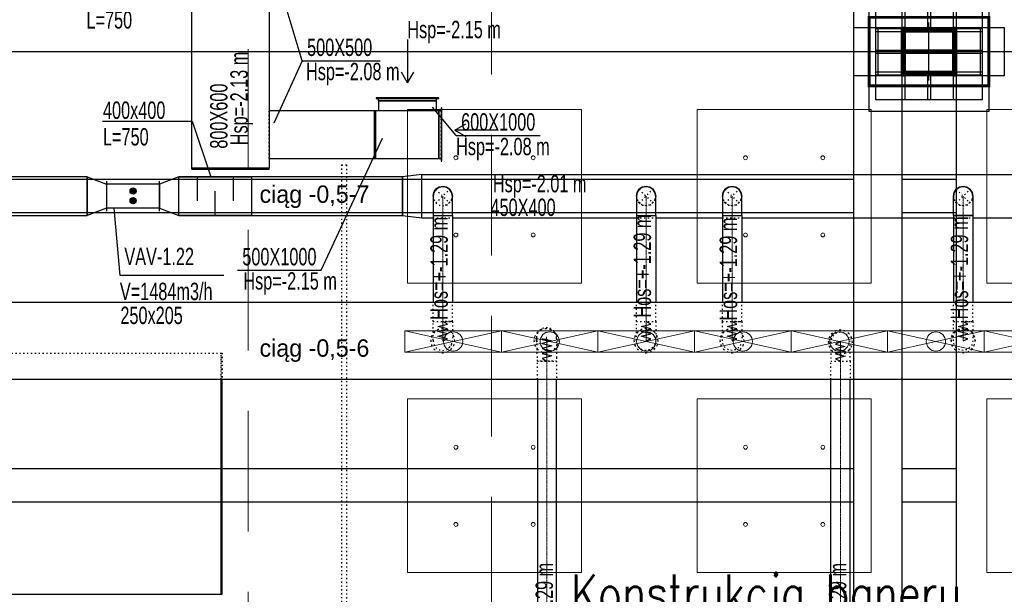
# Model space of a CAD drawing. Header units: centimetres. Extents: x -228435 to 46820, y -89367 to 152985.
# Tile 37 of 252: x -55958 to -45760, y 23376 to 29331. Entities that reach past the tile are written whole.
import ezdxf
from ezdxf.enums import TextEntityAlignment as Align

# ---------------------------------------------------------------- set-up
doc = ezdxf.new("R2010")
doc.units = ezdxf.units.CM
doc.header["$LTSCALE"] = 50
for name, pattern in [('01-103-Went PP_poziom-0_5$0$DASHDOT', [25.4, 12.7, -6.35, 0, -6.35]), ('Balustrady$0$DASHED', [0.75, 0.5, -0.25]), ('CADVENT_CENTERLINE', [9.9, 7.4, -1, 0.5, -1]), ('CADVENT_HIDDEN', [0.8, 0.25, -0.55]), ('Kondygnacja  -0_5$0$HIDDEN', [9.525, 6.35, -3.175]), ('Kondygnacja  -0_5$0$HIDDEN2', [4.7625, 3.175, -1.5875]), ('Osie rzutów$0$DASHDOT2', [12.7, 6.35, -3.175, 0, -3.175])]:
    doc.linetypes.add(name, pattern=pattern)
doc.layers.get('0').update_dxf_attribs({"color": 8})
for name, color, linetype in [('01-103-Went PP_poziom-0_5$0$L_Nawiew', 3, 'Continuous'), ('01-103-Went PP_poziom-0_5$0$L_oś symetrii', 7, 'Continuous'), ('ARCH_WIDOK_KONSTRUKCJA', 8, 'Continuous'), ('bgde-nawiewDETAILS', 1, 'Continuous'), ('bgde-nawiewEXP', 1, 'Continuous'), ('bgde-nawiewHIDDEN', 1, 'Continuous'), ('bgde-tekst', 7, 'Continuous'), ('bgde-wywiewEXP', 5, 'Continuous'), ('bgde-wywiewHIDDEN', 5, 'Continuous'), ('bgde_AJ_strzałki', 7, 'Continuous'), ('bgde_redukcja', 3, 'Continuous'), ('bgde_tlumik', 6, 'Continuous'), ('bgde_VAV', 7, 'Continuous'), ('bgde_wymiary tłumik VAV', 7, 'Continuous'), ('Kondygnacja  -0_5$0$ARCH_GK', 8, 'Continuous'), ('Kondygnacja  -0_5$0$ARCH_KONSTR_POWYŻEJ RZUTU', 8, 'Kondygnacja  -0_5$0$HIDDEN'), ('Kondygnacja  -0_5$0$ARCH_KONSTR_POWYŻEJ RZUTU_IST', 8, 'Kondygnacja  -0_5$0$HIDDEN2'), ('Kondygnacja  -0_5$0$ARCH_KONSTRUKCJA_NIEWIDOCZNA', 8, 'Continuous'), ('Kondygnacja  -0_5$0$ARCH_OKŁADZINA', 8, 'Continuous'), ('Kondygnacja  -0_5$0$ARCH_SŁUPY', 8, 'Continuous'), ('Osie rzutów$0$ARCH_INFO_OSIE_IST', 8, 'Osie rzutów$0$DASHDOT2'), ('Osie rzutów$0$ARCH_INFO_OSIE_OPISY_IST', 8, 'Continuous')]:
    doc.layers.add(name, color=color, linetype=linetype)
for name, color, linetype, lineweight in [('bgde-nawiewCEN', 7, 'Continuous', 13), ('bgde_AJ_specyfikacja', 2, 'Continuous', 30), ('bgde_nawiewnik', 11, 'Continuous', 5), ('SU Lampy kwadratowe  -05$0$ARCH_SUFITY_PODWIESZANE', 8, 'Continuous', 9)]:
    doc.layers.add(name, color=color, linetype=linetype, lineweight=lineweight)
doc.styles.add('ROMANS-50-CM', font='romans.shx', dxfattribs={"width": 0.8, "height": 10})
pattern_1 = [(45, (-1133.3117, -3177.9858), (-0.6735192, 0.6735192), [])]

# ---------------------------------------------------------------- blocks, each defined once
blk = doc.blocks.new('Osie rzutów')
at = {"layer": 'Osie rzutów$0$ARCH_INFO_OSIE_IST', "ltscale": 10}
for p, q in [((6860, 12510), (6860, 4623.26)), ((7460, 12510), (7460, 4623.26)), ((7460, 7370), (7460, 7430)), ((4436.04, 7400), (15156.54, 7400)), ((7490, 7400), (7430, 7400))]:
    blk.add_line(p, q, dxfattribs=at)
blk = doc.blocks.new('SU Lampy kwadratowe  -05$0$moduł sufitu')
at = {"layer": 'SU Lampy kwadratowe  -05$0$ARCH_SUFITY_PODWIESZANE'}
for points in [[(60, -60), (240, -60), (240, -240), (60, -240)], [(360, -60), (540, -60), (540, -240), (360, -240)], [(60, -360), (240, -360), (240, -540), (60, -540)], [(360, -360), (540, -360), (540, -540), (360, -540)]]:
    blk.add_lwpolyline(points, close=True, dxfattribs=at)
for centre in [(110, -110), (190, -110), (410, -110), (490, -110), (110, -190), (190, -190), (410, -190), (490, -190), (110, -410), (190, -410), (410, -410), (490, -410), (110, -490), (190, -490), (410, -490), (490, -490)]:
    blk.add_circle(centre, 2, dxfattribs=at)
blk = doc.blocks.new('SU Lampy kwadratowe  -05')
at = {"layer": 'SU Lampy kwadratowe  -05$0$ARCH_SUFITY_PODWIESZANE'}
for p in [(6860, 7400), (7460, 7400)]:
    blk.add_blockref('SU Lampy kwadratowe  -05$0$moduł sufitu', p, dxfattribs=at)
blk = doc.blocks.new('Kondygnacja  -0_5$0$słup_prostokąt')
at = {"layer": 'Kondygnacja  -0_5$0$ARCH_SŁUPY', "lineweight": 40}
h = blk.add_hatch(dxfattribs=at)
h.set_pattern_fill('ANSI31', color=256, scale=0.3, style=0)
h.set_pattern_definition(pattern_1)
h.paths.add_polyline_path([(36, 34), (39, 34), (39, 84), (36, 84)])
h = blk.add_hatch(dxfattribs=at)
h.set_pattern_fill('ANSI31', color=256, scale=0.3, style=0)
h.set_pattern_definition(pattern_1)
h.paths.add_polyline_path([(89, 80), (89, 83), (39, 83), (39, 80)])
h = blk.add_hatch(dxfattribs=at)
h.set_pattern_fill('ANSI31', color=256, scale=0.3, style=0)
h.set_pattern_definition(pattern_1)
h.paths.add_polyline_path([(89, 34), (92, 34), (92, 84), (89, 84)])
h = blk.add_hatch(dxfattribs=at)
h.set_pattern_fill('ANSI31', color=256, scale=0.3, style=0)
h.set_pattern_definition(pattern_1)
h.paths.add_polyline_path([(89, 57.5), (89, 60.5), (39, 60.5), (39, 57.5)])
h = blk.add_hatch(dxfattribs=at)
h.set_pattern_fill('ANSI31', color=256, scale=0.3, style=0)
h.set_pattern_definition(pattern_1)
h.paths.add_polyline_path([(89, 35), (89, 38), (39, 38), (39, 35)])
at = {"layer": 'Kondygnacja  -0_5$0$ARCH_KONSTRUKCJA_NIEWIDOCZNA'}
blk.add_lwpolyline([(119, 109), (119, 9), (9, 9), (9, 109)], close=True, dxfattribs=at)
for points in [[(36, 109), (36, 84)], [(39, 109), (39, 84)], [(62.5, 109), (62.5, 83)], [(65.5, 109), (65.5, 83)], [(89, 109), (89, 84)], [(92, 109), (92, 84)], [(9, 83), (36, 83)], [(92, 83), (119, 83)], [(9, 80), (36, 80)], [(92, 80), (119, 80)], [(9, 60.5), (36, 60.5)], [(9, 57.5), (36, 57.5)], [(92, 60.5), (119, 60.5)], [(92, 57.5), (119, 57.5)], [(9, 38), (36, 38)], [(9, 35), (36, 35)], [(36, 34), (36, 9)], [(39, 34), (39, 9)], [(62.5, 35), (62.5, 9)], [(65.5, 35), (65.5, 9)], [(89, 34), (89, 9)], [(92, 38), (119, 38)], [(92, 35), (119, 35)], [(92, 34), (92, 9)]]:
    blk.add_lwpolyline(points, dxfattribs=at)
at = {"layer": 'Kondygnacja  -0_5$0$ARCH_OKŁADZINA'}
blk.add_lwpolyline([(2, 121), (126, 121), (126, -3), (2, -3)], close=True, dxfattribs=at)
at = {"layer": 'Kondygnacja  -0_5$0$ARCH_SŁUPY', "lineweight": 40}
for p, q in [((39, 60.5), (89, 60.5)), ((89, 57.5), (39, 57.5))]:
    blk.add_line(p, q, dxfattribs=at)
at = {"layer": 'Kondygnacja  -0_5$0$ARCH_SŁUPY', "lineweight": 30, "const_width": 3}
blk.add_lwpolyline([(2, 94.5), (126, 94.5), (126, 23.5), (2, 23.5)], close=True, dxfattribs=at)
at = {"layer": 'Kondygnacja  -0_5$0$ARCH_SŁUPY', "lineweight": 40}
for points in [[(36, 84), (39, 84), (39, 34), (36, 34)], [(89, 84), (92, 84), (92, 34), (89, 34)]]:
    blk.add_lwpolyline(points, close=True, dxfattribs=at)
for points in [[(89, 83), (39, 83)], [(39, 80), (89, 80)], [(89, 38), (39, 38)], [(39, 35), (89, 35)]]:
    blk.add_lwpolyline(points, dxfattribs=at)
blk = doc.blocks.new('Kondygnacja  -0_5$0$konstrukcja istniejąca -0.5')
at = {"layer": 'Kondygnacja  -0_5$0$ARCH_KONSTR_POWYŻEJ RZUTU_IST', "ltscale": 10}
for p, q in [((7432, 8575), (7432, 7425)), ((7432, 7375), (7432, 6225))]:
    blk.add_line(p, q, dxfattribs=at)
for points in [[(7382, 7425), (7382, 8575)], [(7488, 8575), (7488, 7425)], [(7538, 7375), (7382, 7375), (7382, 7425), (7538, 7425), (7538, 7375)], [(7382, 6225), (7382, 7375)], [(7488, 7375), (7488, 6225)], [(7382, 7232.9), (6338.5, 7232.9), (6338.5, 7267.9), (7382, 7267.9)], [(7432, 7267.9), (7488, 7267.9)], [(7488, 7232.9), (7432, 7232.9)], [(7382, 6932.9), (6338.5, 6932.9), (6338.5, 6967.9), (7382, 6967.9)], [(7432, 6967.9), (7488, 6967.9)], [(7488, 6932.9), (7432, 6932.9)]]:
    blk.add_lwpolyline(points, dxfattribs=at)
at = {"layer": 'Kondygnacja  -0_5$0$ARCH_KONSTR_POWYŻEJ RZUTU_IST', "ltscale": 10, "elevation": 0}
for points in [[(7407, 7425), (7407, 7375)], [(7513, 7425), (7513, 7375)]]:
    blk.add_lwpolyline(points, dxfattribs=at)
blk = doc.blocks.new('06')
at = {"layer": 'bgde_VAV', "color": 3, "linetype": 'Continuous', "lineweight": -2}
for p, q in [((-54870, 68405), (-54870, 68375)), ((-54870, 68375), (-54870, 68125)), ((-54320, 68375), (-54320, 68405)), ((-54320, 68125), (-54320, 68375)), ((-54870, 68125), (-54870, 68095)), ((-54320, 68095), (-54320, 68125))]:
    blk.add_line(p, q, dxfattribs=at)
at = {"layer": 'bgde_VAV', "color": 3, "linetype": 'ByBlock', "lineweight": -2}
for p, q in [((-54320, 68375), (-54870, 68375)), ((-54320, 68125), (-54870, 68125))]:
    blk.add_line(p, q, dxfattribs=at)
at = {"layer": 'bgde_VAV', "color": 3, "linetype": 'Continuous', "lineweight": -3}
for p, q in [((-54595, 68303), (-54614, 68329)), ((-54595, 68303), (-54605, 68334)), ((-54595, 68303), (-54595, 68335)), ((-54595, 68303), (-54585, 68334)), ((-54595, 68303), (-54576, 68329)), ((-54595, 68303), (-54627, 68303)), ((-54595, 68303), (-54626, 68313)), ((-54595, 68303), (-54626, 68293)), ((-54595, 68303), (-54621, 68322)), ((-54595, 68303), (-54621, 68284)), ((-54595, 68303), (-54614, 68277)), ((-54595, 68203), (-54614, 68229)), ((-54595, 68303), (-54605, 68273)), ((-54595, 68203), (-54605, 68234)), ((-54595, 68303), (-54569, 68322)), ((-54595, 68303), (-54565, 68313)), ((-54595, 68303), (-54563, 68303)), ((-54595, 68303), (-54565, 68293)), ((-54595, 68303), (-54569, 68284)), ((-54595, 68303), (-54576, 68277)), ((-54595, 68303), (-54585, 68273)), ((-54595, 68303), (-54595, 68271)), ((-54595, 68203), (-54595, 68235)), ((-54595, 68203), (-54585, 68234)), ((-54595, 68203), (-54576, 68229)), ((-54595, 68203), (-54627, 68203)), ((-54595, 68203), (-54626, 68213)), ((-54595, 68203), (-54626, 68193)), ((-54595, 68203), (-54621, 68222)), ((-54595, 68203), (-54621, 68184)), ((-54595, 68203), (-54614, 68177)), ((-54595, 68203), (-54605, 68173)), ((-54595, 68203), (-54569, 68222)), ((-54595, 68203), (-54565, 68213)), ((-54595, 68203), (-54563, 68203)), ((-54595, 68203), (-54565, 68193)), ((-54595, 68203), (-54569, 68184)), ((-54595, 68203), (-54576, 68177)), ((-54595, 68203), (-54585, 68173)), ((-54595, 68203), (-54595, 68171))]:
    blk.add_line(p, q, dxfattribs=at)
for centre in [(-54595, 68303), (-54595, 68203)]:
    blk.add_ellipse(centre, major_axis=(32, 0), ratio=1, start_param=-1.570796, end_param=4.712389, dxfattribs=at)
blk = doc.blocks.new('*a373')
at = {"layer": 'bgde-tekst'}
blk.add_line((0, 0), (869, 0), dxfattribs=at)
blk = doc.blocks.new('*a385')
at = {"layer": 'bgde-tekst'}
blk.add_line((0, 0), (806, 0), dxfattribs=at)
blk = doc.blocks.new('*a407')
at = {"layer": 'bgde-tekst'}
blk.add_line((0, 0), (869, 0), dxfattribs=at)
blk = doc.blocks.new('*U502')
at = {"layer": '01-103-Went PP_poziom-0_5$0$L_oś symetrii', "linetype": '01-103-Went PP_poziom-0_5$0$DASHDOT', "lineweight": -3}
blk.add_line((0, 0, 0), (0, 0), dxfattribs=at)
blk = doc.blocks.new('A$C066D7839')
at = {"layer": 'bgde_nawiewnik'}
for p, q in [((-50, -11.15), (-50, 11.15)), ((-50, 11.15), (50, 11.15)), ((-50, -11.15), (50, 11.15)), ((50, -11.15), (-50, 11.15)), ((50, 11.15), (50, -11.15)), ((50, -11.15), (-50, -11.15))]:
    blk.add_line(p, q, dxfattribs=at)
blk.add_circle((0, 0), 10, dxfattribs=at)
blk = doc.blocks.new('strzałki2')
at = {"layer": 'bgde_AJ_strzałki'}
for p, q in [((0, 687), (-65, 575, 1393)), ((0, 237), (0, 687)), ((0, 687), (65, 575, 1393))]:
    blk.add_line(p, q, dxfattribs=at)
blk = doc.blocks.new('t22')
at = {"layer": 'bgde_tlumik'}
for p, q in [((-54121, 27702), (-54121, 27452)), ((-53746, 27702), (-53746, 27452)), ((-53933, 27302), (-53933, 27552))]:
    blk.add_line(p, q, dxfattribs=at)
blk.add_lwpolyline([(-54308, 27702), (-53558, 27702), (-53558, 27302), (-54308, 27302)], close=True, dxfattribs=at)

msp = doc.modelspace()

# ---------------------------------------------------------------- linework, layer by layer
at = {"linetype": 'Balustrady$0$DASHED', "lineweight": 20, "ltscale": 50}
msp.add_lwpolyline([(-53592.361, 52511.025), (-51070.214, 52511.025), (-51070.214, 5276.785), (-53592.361, 5276.785)], close=True, dxfattribs=at)
at = {"layer": 'ARCH_WIDOK_KONSTRUKCJA', "linetype": 'CADVENT_HIDDEN', "elevation": 0}
msp.add_lwpolyline([(-52572.2, 18174.984), (-52622.2, 18174.984), (-52622.2, 27824.984), (-52572.2, 27824.984)], close=True, dxfattribs=at)
at = {"layer": 'bgde-nawiewCEN', "linetype": 'CADVENT_CENTERLINE', "ltscale": 0.06}
for p, q in [((-51576.161, 27301.936), (-51576.161, 27501.936)), ((-49470.853, 27301.936), (-49470.853, 27501.936)), ((-48579.651, 27301.936), (-48579.651, 27501.936)), ((-46186.383, 27501.936), (-46186.383, 27301.936)), ((-51576.161, 27301.936), (-51576.161, 26202.846)), ((-49470.853, 27301.936), (-49470.853, 26202.846)), ((-48579.651, 27301.936), (-48579.651, 26202.846)), ((-46186.383, 27301.936), (-46186.383, 26202.805)), ((-51576.161, 26202.846), (-51576.161, 26184.166)), ((-51576.161, 26184.166), (-51576.161, 26133.099)), ((-51576.161, 26133.099), (-51576.161, 26105.33)), ((-49470.853, 26202.846), (-49470.853, 26184.166)), ((-49470.853, 26184.166), (-49470.853, 26133.099)), ((-49470.853, 26133.099), (-49470.853, 26105.33)), ((-48579.651, 26202.846), (-48579.651, 26184.166)), ((-48579.651, 26184.166), (-48579.651, 26133.099)), ((-48579.651, 26133.099), (-48579.651, 26105.33)), ((-46186.383, 26202.805), (-46186.383, 26184.087)), ((-46186.383, 26184.087), (-46186.383, 26132.918)), ((-46186.383, 26132.918), (-46186.383, 26105.097)), ((-51576.161, 26105.33), (-51576.161, 26081.824)), ((-51576.161, 26081.824), (-51576.161, 26062.227)), ((-51576.161, 26062.227), (-51576.161, 26046.181)), ((-51576.161, 26046.181), (-51576.161, 26033.333)), ((-51576.161, 26033.333), (-51576.161, 26023.327)), ((-51576.161, 26023.327), (-51576.161, 26015.807)), ((-51576.161, 26015.807), (-51576.161, 26010.419)), ((-51576.161, 26010.419), (-51576.161, 26006.808)), ((-51576.161, 26006.808), (-51576.161, 26004.617)), ((-51576.161, 26004.617), (-51576.161, 26003.492)), ((-50506.023, 26010.577), (-50506.517, 26003.018)), ((-50505.461, 26018.07), (-50506.023, 26010.577)), ((-50504.736, 26026.3), (-50505.461, 26018.07)), ((-50503.885, 26033.964), (-50504.736, 26026.3)), ((-50502.943, 26039.757), (-50503.885, 26033.964)), ((-50501.948, 26042.377), (-50502.943, 26039.757)), ((-50500.934, 26040.52), (-50501.948, 26042.377)), ((-50499.938, 26032.882), (-50500.934, 26040.52)), ((-50498.997, 26018.158), (-50499.938, 26032.882)), ((-50498.146, 25995.046), (-50498.997, 26018.158)), ((-49470.853, 26105.33), (-49470.853, 26081.824)), ((-49470.853, 26081.824), (-49470.853, 26062.227)), ((-49470.853, 26062.227), (-49470.853, 26046.181)), ((-49470.853, 26046.181), (-49470.853, 26033.333)), ((-49470.853, 26033.333), (-49470.853, 26023.327)), ((-49470.853, 26023.327), (-49470.853, 26015.807)), ((-49470.853, 26015.807), (-49470.853, 26010.419)), ((-49470.853, 26010.419), (-49470.853, 26006.808)), ((-49470.853, 26006.808), (-49470.853, 26004.617)), ((-49470.853, 26004.617), (-49470.853, 26003.492)), ((-48579.651, 26105.33), (-48579.651, 26081.824)), ((-48579.651, 26081.824), (-48579.651, 26062.227)), ((-48579.651, 26062.227), (-48579.651, 26046.181)), ((-48579.651, 26046.181), (-48579.651, 26033.333)), ((-48579.651, 26033.333), (-48579.651, 26023.327)), ((-48579.651, 26023.327), (-48579.651, 26015.807)), ((-48579.651, 26015.807), (-48579.651, 26010.419)), ((-48579.651, 26010.419), (-48579.651, 26006.808)), ((-48579.651, 26006.808), (-48579.651, 26004.617)), ((-48579.651, 26004.617), (-48579.651, 26003.492)), ((-46186.383, 26105.097), (-46186.383, 26081.553)), ((-46186.383, 26081.553), (-46186.383, 26061.931)), ((-46186.383, 26061.931), (-46186.383, 26045.877)), ((-46186.383, 26045.877), (-46186.383, 26033.035)), ((-46186.383, 26033.035), (-46186.383, 26023.052)), ((-46186.383, 26023.052), (-46186.383, 26015.573)), ((-46186.383, 26015.573), (-46186.383, 26010.243)), ((-46186.383, 26010.243), (-46186.383, 26006.709)), ((-46186.383, 26006.709), (-46186.383, 26004.616)), ((-46186.383, 26004.616), (-46186.383, 26003.608)), ((-51576.161, 26003.492), (-51576.161, 26003.018)), ((-50497.421, 25962.242), (-50498.146, 25995.046)), ((-50496.858, 25918.442), (-50497.421, 25962.242)), ((-50496.365, 25827.491), (-50496.858, 25918.442)), ((-49470.853, 26003.492), (-49470.853, 26003.018)), ((-48579.651, 26003.492), (-48579.651, 26003.018)), ((-47458.102, 25990.479), (-47458.102, 25990.953)), ((-47458.102, 25989.353), (-47458.102, 25990.479)), ((-47458.102, 25987.16), (-47458.102, 25989.353)), ((-47458.102, 25983.546), (-47458.102, 25987.16)), ((-47458.102, 25978.153), (-47458.102, 25983.546)), ((-47458.102, 25970.627), (-47458.102, 25978.153)), ((-47458.102, 25960.612), (-47458.102, 25970.627)), ((-47458.102, 25947.753), (-47458.102, 25960.612)), ((-47458.102, 25931.694), (-47458.102, 25947.753)), ((-47458.102, 25912.079), (-47458.102, 25931.694)), ((-47458.102, 25888.553), (-47458.102, 25912.079)), ((-46186.383, 26003.608), (-46186.383, 26003.355)), ((-46186.383, 26003.355), (-46186.383, 26003.436)), ((-50496.365, 25792.64), (-50496.365, 25827.491)), ((-47458.102, 25860.76), (-47458.102, 25888.553)), ((-47458.102, 25809.649), (-47458.102, 25860.76)), ((-47458.102, 25790.953), (-47458.102, 25809.649)), ((-50496.365, 21751), (-50496.365, 25792.64)), ((-47458.102, 21751), (-47458.102, 25790.953))]:
    msp.add_line(p, q, dxfattribs=at)
at = {"layer": 'bgde-nawiewDETAILS', "linetype": 'CADVENT_HIDDEN'}
for p, q in [((-51646.872, 27431.225), (-51505.451, 27572.647)), ((-51646.872, 27572.647), (-51505.451, 27431.225)), ((-49541.564, 27431.225), (-49400.143, 27572.647)), ((-49541.564, 27572.647), (-49400.143, 27431.225)), ((-48650.362, 27431.225), (-48508.94, 27572.647)), ((-48650.362, 27572.647), (-48508.94, 27431.225)), ((-46257.094, 27431.225), (-46115.673, 27572.647)), ((-46257.094, 27572.647), (-46115.673, 27431.225))]:
    msp.add_line(p, q, dxfattribs=at)
at = {"layer": 'bgde-nawiewEXP', "linetype": 'Continuous'}
msp.add_line((-55258.248, 27701.936), (-55258.248, 27301.936), dxfattribs=at)
for points in [[(-55258.248, 27701.936), (-59190.003, 27701.936), (-59190.003, 27301.936), (-55258.248, 27301.936)], [(-54308.248, 27301.936), (-51992.988, 27301.936), (-51792.988, 27276.936), (-51792.988, 27726.936), (-51992.988, 27701.936), (-51992.988, 27301.936), (-51992.988, 27701.936), (-54308.248, 27701.936)], [(-51792.988, 27276.936), (-51792.988, 27726.936), (-42621.425, 27726.936), (-42221.425, 27601.936), (-42221.425, 27501.936), (-42621.425, 27726.936), (-42621.425, 27276.936), (-42221.425, 27401.936), (-42221.425, 27431.225)], [(-51792.988, 27276.936), (-51676.161, 27276.936)], [(-51676.161, 27301.936), (-51676.161, 26403.234)], [(-51676.161, 27301.936), (-51476.161, 27301.936), (-51476.161, 26403.234)], [(-51476.161, 27276.936), (-49570.853, 27276.936)], [(-49570.853, 27301.936), (-49570.853, 26403.234)], [(-49570.853, 27301.936), (-49370.853, 27301.936), (-49370.853, 26403.234)], [(-49370.853, 27276.936), (-48679.651, 27276.936)], [(-48679.651, 27301.936), (-48679.651, 26403.234)], [(-48679.651, 27301.936), (-48479.651, 27301.936), (-48479.651, 26403.234)], [(-48479.651, 27276.936), (-46286.383, 27276.936)], [(-46286.383, 27301.936), (-46286.383, 26403.234)], [(-46286.383, 27301.936), (-46224.652, 27301.936)], [(-46224.652, 27301.936), (-46257.094, 27301.936)], [(-46224.652, 27301.936), (-46186.383, 27301.936), (-46186.383, 27301.936), (-46148.115, 27301.936)], [(-46148.115, 27301.936), (-46186.383, 27301.936)], [(-46148.115, 27301.936), (-46086.383, 27301.936), (-46086.383, 26403.234)], [(-46086.383, 27276.936), (-44530.03, 27276.936)], [(-41538.801, 25603.234), (-57401.728, 25603.234), (-57401.728, 26403.234), (-41538.801, 26403.234)], [(-57401.064, 23375.56), (-53869.987, 23375.56), (-53869.987, 25603.234), (-53869.987, 23375.56), (-53859.987, 23375.56), (-53859.987, 25603.234)], [(-50596.365, 25603.234), (-50596.365, 21751), (-50396.365, 21751), (-50396.365, 25603.234)], [(-47583.102, 21702.843), (-47333.102, 21702.843), (-47358.102, 21751), (-47358.102, 21751), (-47558.102, 21751), (-47558.102, 25603.234)], [(-47583.102, 21702.843), (-47558.102, 21751), (-47358.102, 21751), (-47358.102, 25603.234)]]:
    msp.add_lwpolyline(points, dxfattribs=at)
for points in [[(-55258.248, 27701.936), (-55058.248, 27626.936), (-55058.248, 27376.936), (-55258.248, 27301.936)], [(-54308.248, 27701.936), (-54508.248, 27626.936), (-54508.248, 27376.936), (-54308.248, 27301.936)], [(-51676.161, 27301.936), (-51476.161, 27301.936), (-51476.161, 27501.936), (-51483.773, 27540.204), (-51505.451, 27572.647), (-51537.893, 27594.324), (-51576.161, 27601.936), (-51614.43, 27594.324), (-51646.872, 27572.647), (-51668.549, 27540.204), (-51676.161, 27501.936), (-51676.161, 27340.954)], [(-51676.161, 27501.936), (-51668.549, 27540.204), (-51646.872, 27572.647), (-51614.43, 27594.324), (-51576.161, 27601.936), (-51537.893, 27594.324), (-51505.451, 27572.647), (-51483.773, 27540.204), (-51476.161, 27501.936), (-51483.773, 27540.204), (-51505.451, 27572.647), (-51537.893, 27594.324), (-51576.161, 27601.936), (-51614.43, 27594.324), (-51646.872, 27572.647), (-51668.549, 27540.204)], [(-49570.853, 27501.936), (-49563.241, 27540.204), (-49541.564, 27572.647), (-49509.122, 27594.324), (-49470.853, 27601.936), (-49432.585, 27594.324), (-49400.143, 27572.647), (-49378.465, 27540.204), (-49370.853, 27501.936), (-49378.465, 27540.204), (-49400.143, 27572.647), (-49432.585, 27594.324), (-49470.853, 27601.936), (-49509.122, 27594.324), (-49541.564, 27572.647), (-49563.241, 27540.204)], [(-49570.853, 27301.936), (-49370.853, 27301.936), (-49370.853, 27501.936), (-49378.465, 27540.204), (-49400.143, 27572.647), (-49432.585, 27594.324), (-49470.853, 27601.936), (-49509.122, 27594.324), (-49541.564, 27572.647), (-49563.241, 27540.204), (-49570.853, 27501.936), (-49570.853, 27340.954)], [(-48679.651, 27301.936), (-48479.651, 27301.936), (-48479.651, 27501.936), (-48487.263, 27540.204), (-48508.94, 27572.647), (-48541.383, 27594.324), (-48579.651, 27601.936), (-48617.919, 27594.324), (-48650.362, 27572.647), (-48672.039, 27540.204), (-48679.651, 27501.936), (-48679.651, 27340.954)], [(-48679.651, 27501.936), (-48672.039, 27540.204), (-48650.362, 27572.647), (-48617.919, 27594.324), (-48579.651, 27601.936), (-48541.383, 27594.324), (-48508.94, 27572.647), (-48487.263, 27540.204), (-48479.651, 27501.936), (-48487.263, 27540.204), (-48508.94, 27572.647), (-48541.383, 27594.324), (-48579.651, 27601.936), (-48617.919, 27594.324), (-48650.362, 27572.647), (-48672.039, 27540.204)], [(-46286.383, 27301.936), (-46286.383, 27501.936), (-46278.771, 27540.204), (-46257.094, 27572.647), (-46224.652, 27594.324), (-46186.383, 27601.936), (-46148.115, 27594.324), (-46115.673, 27572.647), (-46093.995, 27540.204), (-46086.383, 27501.936), (-46086.383, 27301.936), (-46224.652, 27301.936), (-46224.652, 27301.936), (-46257.094, 27301.936), (-46257.094, 27301.936), (-46278.771, 27301.936)], [(-46286.383, 27501.936), (-46278.771, 27540.204), (-46257.094, 27572.647), (-46224.652, 27594.324), (-46186.383, 27601.936), (-46148.115, 27594.324), (-46115.673, 27572.647), (-46093.995, 27540.204), (-46086.383, 27501.936), (-46093.995, 27540.204), (-46115.673, 27572.647), (-46148.115, 27594.324), (-46186.383, 27601.936), (-46224.652, 27594.324), (-46257.094, 27572.647), (-46278.771, 27540.204)]]:
    msp.add_lwpolyline(points, close=True, dxfattribs=at)
at = {"layer": 'bgde-nawiewHIDDEN', "linetype": 'CADVENT_HIDDEN'}
for points in [[(-51676.161, 27501.936), (-51668.549, 27463.668), (-51646.872, 27431.225), (-51614.43, 27409.548), (-51576.161, 27401.936), (-51537.893, 27409.548)], [(-51676.161, 27501.936), (-51668.549, 27463.668), (-51646.872, 27431.225), (-51614.43, 27409.548), (-51576.161, 27401.936), (-51537.893, 27409.548)], [(-51505.451, 27431.225), (-51483.773, 27463.668)], [(-51505.451, 27431.225), (-51483.773, 27463.668)], [(-51483.773, 27463.668), (-51505.451, 27431.225)], [(-51483.773, 27463.668), (-51505.451, 27431.225)], [(-51483.773, 27463.668), (-51476.161, 27501.936)], [(-51537.893, 27409.548), (-51576.161, 27401.936)], [(-51537.893, 27409.548), (-51576.161, 27401.936)], [(-51537.893, 27409.548), (-51505.451, 27431.225)], [(-51505.451, 27431.225), (-51537.893, 27409.548)], [(-51676.161, 27276.936), (-51476.161, 27276.936)], [(-49570.853, 27276.936), (-49370.853, 27276.936)], [(-48679.651, 27276.936), (-48479.651, 27276.936)], [(-46286.383, 27276.936), (-46086.383, 27276.936)], [(-51676.161, 26202.846), (-51676.161, 26403.234)], [(-51483.773, 26202.846), (-51476.161, 26202.846), (-51476.161, 26403.234)], [(-49570.853, 26202.846), (-49370.853, 26202.846), (-49370.853, 26403.234)], [(-49570.853, 26202.846), (-49570.853, 26403.234)], [(-48679.651, 26202.846), (-48679.651, 26403.234)], [(-48541.383, 26202.846), (-48479.651, 26202.846), (-48479.651, 26403.234)], [(-46286.383, 26202.805), (-46286.383, 26403.234)], [(-46148.115, 26202.805), (-46086.383, 26202.805), (-46086.383, 26403.234)], [(-51676.161, 26010.419), (-51676.161, 26202.846), (-51476.161, 26202.846), (-51476.161, 26003.018), (-51483.773, 25964.75)], [(-51676.161, 26202.846), (-51537.893, 26202.846)], [(-51537.893, 26202.846), (-51576.161, 26202.846)], [(-51537.893, 26202.846), (-51505.451, 26202.846)], [(-51505.451, 26202.846), (-51537.893, 26202.846)], [(-51505.451, 26202.846), (-51483.773, 26202.846)], [(-51483.773, 26202.846), (-51505.451, 26202.846)], [(-50606.488, 26000.61), (-50605.992, 26008.203), (-50605.427, 26015.731), (-50604.699, 26023.991), (-50603.846, 26031.677), (-50602.903, 26037.482), (-50596.207, 26075.837), (-50595.171, 26078.564), (-50574.244, 26111.515), (-50542.31, 26133.94), (-50504.232, 26142.426), (-50465.805, 26135.681), (-50432.881, 26114.73), (-50410.472, 26082.765), (-50409.388, 26080.778), (-50400.975, 26042.792), (-50399.975, 26035.126), (-50399.027, 26020.294), (-50398.166, 25996.917), (-50397.431, 25963.671), (-50396.862, 25919.298), (-50396.365, 25827.76), (-50396.365, 25792.64), (-50596.365, 25792.64), (-50596.365, 25827.223), (-50596.855, 25917.586), (-50597.41, 25960.814), (-50598.126, 25993.176), (-50598.967, 26016.023), (-50599.901, 26030.637), (-50600.893, 26038.248)], [(-48679.651, 26202.846), (-48541.383, 26202.846)], [(-48541.383, 26202.846), (-48579.651, 26202.846)], [(-46311.383, 26003.436), (-46311.383, 26003.553), (-46301.868, 26051.388), (-46274.772, 26091.941), (-46234.219, 26119.037), (-46186.383, 26128.552), (-46138.548, 26119.037), (-46097.995, 26091.941), (-46070.898, 26051.388), (-46061.383, 26003.553), (-46061.383, 26003.436)], [(-46286.383, 26202.805), (-46148.115, 26202.805)], [(-46148.115, 26202.805), (-46186.383, 26202.805)], [(-51676.161, 26010.419), (-51676.161, 26003.018), (-51668.549, 25964.75), (-51646.872, 25932.308), (-51614.43, 25910.63), (-51576.161, 25903.018), (-51537.893, 25910.63), (-51505.451, 25932.308)], [(-47558.102, 25603.234), (-47558.102, 25790.953), (-47358.102, 25790.953), (-47358.102, 25990.953), (-47365.714, 26029.221), (-47387.392, 26061.664), (-47419.834, 26083.341), (-47458.102, 26090.953), (-47496.371, 26083.341), (-47528.813, 26061.664), (-47550.49, 26029.221), (-47558.102, 25990.953), (-47558.102, 25790.953), (-47358.102, 25790.953), (-47358.102, 25603.234)], [(-51505.451, 25932.308), (-51537.893, 25910.63)], [(-51505.451, 25932.308), (-51483.773, 25964.75)], [(-51483.773, 25964.75), (-51505.451, 25932.308)], [(-51483.773, 25964.75), (-51476.161, 26003.018)], [(-50606.488, 26000.61), (-50597.956, 25962.536)], [(-57401.064, 25875.56), (-53869.987, 25875.56), (-53869.987, 25603.234), (-53869.987, 25875.56), (-53859.987, 25875.56), (-53859.987, 25603.234)], [(-50596.365, 25603.234), (-50596.365, 25792.64), (-50396.365, 25792.64), (-50396.365, 25603.234)]]:
    msp.add_lwpolyline(points, dxfattribs=at)
for points in [[(-51483.773, 27463.668), (-51476.161, 27501.936)], [(-49570.853, 27501.936), (-49563.241, 27463.668), (-49541.564, 27431.225), (-49509.122, 27409.548), (-49470.853, 27401.936), (-49432.585, 27409.548), (-49400.143, 27431.225), (-49378.465, 27463.668), (-49370.853, 27501.936), (-49378.465, 27463.668), (-49400.143, 27431.225), (-49432.585, 27409.548), (-49470.853, 27401.936), (-49509.122, 27409.548), (-49541.564, 27431.225), (-49563.241, 27463.668)], [(-48679.651, 27501.936), (-48672.039, 27463.668), (-48650.362, 27431.225), (-48617.919, 27409.548), (-48579.651, 27401.936), (-48541.383, 27409.548), (-48508.94, 27431.225), (-48487.263, 27463.668), (-48479.651, 27501.936), (-48487.263, 27463.668), (-48508.94, 27431.225), (-48541.383, 27409.548), (-48579.651, 27401.936), (-48617.919, 27409.548), (-48650.362, 27431.225), (-48672.039, 27463.668)], [(-46286.383, 27501.936), (-46278.771, 27463.668), (-46257.094, 27431.225), (-46224.652, 27409.548), (-46186.383, 27401.936), (-46148.115, 27409.548), (-46115.673, 27431.225), (-46093.995, 27463.668), (-46086.383, 27501.936), (-46093.995, 27463.668), (-46115.673, 27431.225), (-46148.115, 27409.548), (-46186.383, 27401.936), (-46224.652, 27409.548), (-46257.094, 27431.225), (-46278.771, 27463.668)], [(-51537.893, 27409.548), (-51505.451, 27431.225)], [(-51701.161, 26003.018), (-51691.646, 25955.183), (-51664.55, 25914.63), (-51623.997, 25887.533), (-51576.161, 25878.018), (-51528.326, 25887.533), (-51487.773, 25914.63), (-51460.676, 25955.183), (-51451.161, 26003.018), (-51460.676, 26050.854), (-51487.773, 26091.407), (-51528.326, 26118.503), (-51576.161, 26128.018), (-51623.997, 26118.503), (-51664.55, 26091.407), (-51691.646, 26050.854)], [(-51701.161, 26003.018), (-51691.646, 25955.183), (-51664.55, 25914.63), (-51623.997, 25887.533), (-51576.161, 25878.018), (-51528.326, 25887.533), (-51487.773, 25914.63), (-51460.676, 25955.183), (-51451.161, 26003.018), (-51460.676, 26050.854), (-51487.773, 26091.407), (-51528.326, 26118.503), (-51576.161, 26128.018), (-51623.997, 26118.503), (-51664.55, 26091.407), (-51691.646, 26050.854)], [(-50631.517, 26003.018), (-50622.001, 25955.183), (-50594.905, 25914.63), (-50554.352, 25887.533), (-50506.517, 25878.018), (-50458.681, 25887.533), (-50418.128, 25914.63), (-50391.032, 25955.183), (-50381.517, 26003.018), (-50391.032, 26050.854), (-50418.128, 26091.407), (-50458.681, 26118.503), (-50506.517, 26128.018), (-50554.352, 26118.503), (-50594.905, 26091.407), (-50622.001, 26050.854)], [(-50631.517, 26003.018), (-50622.001, 25955.183), (-50594.905, 25914.63), (-50554.352, 25887.533), (-50506.517, 25878.018), (-50458.681, 25887.533), (-50418.128, 25914.63), (-50391.032, 25955.183), (-50381.517, 26003.018), (-50391.032, 26050.854), (-50418.128, 26091.407), (-50458.681, 26118.503), (-50506.517, 26128.018), (-50554.352, 26118.503), (-50594.905, 26091.407), (-50622.001, 26050.854)], [(-49595.853, 26003.018), (-49586.338, 25955.183), (-49559.242, 25914.63), (-49518.689, 25887.533), (-49470.853, 25878.018), (-49423.018, 25887.533), (-49382.465, 25914.63), (-49355.368, 25955.183), (-49345.853, 26003.018), (-49355.368, 26050.854), (-49382.465, 26091.407), (-49423.018, 26118.503), (-49470.853, 26128.018), (-49518.689, 26118.503), (-49559.242, 26091.407), (-49586.338, 26050.854)], [(-49595.853, 26003.018), (-49586.338, 25955.183), (-49559.242, 25914.63), (-49518.689, 25887.533), (-49470.853, 25878.018), (-49423.018, 25887.533), (-49382.465, 25914.63), (-49355.368, 25955.183), (-49345.853, 26003.018), (-49355.368, 26050.854), (-49382.465, 26091.407), (-49423.018, 26118.503), (-49470.853, 26128.018), (-49518.689, 26118.503), (-49559.242, 26091.407), (-49586.338, 26050.854)], [(-49570.853, 26003.492), (-49570.853, 26202.846), (-49370.853, 26202.846), (-49370.853, 26003.018), (-49378.465, 25964.75), (-49400.143, 25932.308), (-49432.585, 25910.63), (-49470.853, 25903.018), (-49509.122, 25910.63), (-49541.564, 25932.308), (-49563.241, 25964.75), (-49570.853, 26003.018)], [(-48704.651, 26003.018), (-48695.136, 25955.183), (-48668.039, 25914.63), (-48627.486, 25887.533), (-48579.651, 25878.018), (-48531.816, 25887.533), (-48491.263, 25914.63), (-48464.166, 25955.183), (-48454.651, 26003.018), (-48464.166, 26050.854), (-48491.263, 26091.407), (-48531.816, 26118.503), (-48579.651, 26128.018), (-48627.486, 26118.503), (-48668.039, 26091.407), (-48695.136, 26050.854)], [(-48704.651, 26003.018), (-48695.136, 25955.183), (-48668.039, 25914.63), (-48627.486, 25887.533), (-48579.651, 25878.018), (-48531.816, 25887.533), (-48491.263, 25914.63), (-48464.166, 25955.183), (-48454.651, 26003.018), (-48464.166, 26050.854), (-48491.263, 26091.407), (-48531.816, 26118.503), (-48579.651, 26128.018), (-48627.486, 26118.503), (-48668.039, 26091.407), (-48695.136, 26050.854)], [(-48679.651, 26105.33), (-48679.651, 26202.846), (-48479.651, 26202.846), (-48479.651, 26003.018), (-48487.263, 25964.75), (-48508.94, 25932.308), (-48541.383, 25910.63), (-48579.651, 25903.018), (-48617.919, 25910.63), (-48650.362, 25932.308), (-48672.039, 25964.75), (-48679.651, 26003.018), (-48679.651, 26081.824)], [(-47583.102, 25990.953), (-47573.587, 25943.118), (-47546.491, 25902.565), (-47505.938, 25875.468), (-47458.102, 25865.953), (-47410.267, 25875.468), (-47369.714, 25902.565), (-47342.617, 25943.118), (-47333.102, 25990.953), (-47342.617, 26038.788), (-47369.714, 26079.341), (-47410.267, 26106.438), (-47458.102, 26115.953), (-47505.938, 26106.438), (-47546.491, 26079.341), (-47573.587, 26038.788)], [(-47583.102, 25990.953), (-47573.587, 25943.118), (-47546.491, 25902.565), (-47505.938, 25875.468), (-47458.102, 25865.953), (-47410.267, 25875.468), (-47369.714, 25902.565), (-47342.617, 25943.118), (-47333.102, 25990.953), (-47342.617, 26038.788), (-47369.714, 26079.341), (-47410.267, 26106.438), (-47458.102, 26115.953), (-47505.938, 26106.438), (-47546.491, 26079.341), (-47573.587, 26038.788)], [(-46311.383, 26003.436), (-46301.868, 25955.6), (-46274.772, 25915.047), (-46234.219, 25887.951), (-46186.383, 25878.436), (-46138.548, 25887.951), (-46097.995, 25915.047), (-46070.898, 25955.6), (-46061.383, 26003.436), (-46070.898, 26051.271), (-46097.995, 26091.824), (-46138.548, 26118.921), (-46186.383, 26128.436), (-46234.219, 26118.921), (-46274.772, 26091.824), (-46301.868, 26051.271)], [(-46286.383, 26003.355), (-46286.383, 26202.805), (-46086.383, 26202.805), (-46086.383, 26003.355), (-46093.995, 25965.086), (-46115.673, 25932.644), (-46148.115, 25910.967), (-46186.383, 25903.355), (-46224.652, 25910.967), (-46257.094, 25932.644), (-46278.771, 25965.086)]]:
    msp.add_lwpolyline(points, close=True, dxfattribs=at)
at = {"layer": 'bgde-nawiewHIDDEN'}
for points in [[(-51576.161, 26003.018), (-51526.161, 26024.298), (-51626.161, 26049.638), (-51526.161, 26074.836), (-51626.161, 26100.099), (-51526.161, 26125.612), (-51626.161, 26150.95), (-51526.161, 26176.386), (-51576.161, 26202.846)], [(-49470.853, 26003.018), (-49420.853, 26024.298), (-49520.853, 26049.638), (-49420.853, 26074.836), (-49520.853, 26100.099), (-49420.853, 26125.612), (-49520.853, 26150.95), (-49420.853, 26176.386), (-49470.853, 26202.846)], [(-48579.651, 26003.018), (-48529.651, 26024.298), (-48629.651, 26049.638), (-48529.651, 26074.836), (-48629.651, 26100.099), (-48529.651, 26125.612), (-48629.651, 26150.95), (-48529.651, 26176.386), (-48579.651, 26202.846)], [(-46186.383, 26003.436), (-46136.383, 26024.223), (-46236.383, 26049.586), (-46136.383, 26074.809), (-46236.383, 26100.086), (-46136.383, 26125.605), (-46236.383, 26150.939), (-46136.383, 26176.364), (-46186.383, 26202.805)], [(-50506.517, 26003.018), (-50456.513, 26003.082), (-50549.392, 26023.844), (-50448.374, 26003.29), (-50547.665, 25974.734), (-50447.244, 25951.379), (-50546.916, 25924.058), (-50446.698, 25899.271), (-50546.539, 25872.366), (-50446.439, 25846.385), (-50546.384, 25820.39), (-50496.365, 25792.64)], [(-47458.102, 25990.953), (-47508.102, 25969.655), (-47408.102, 25944.293), (-47508.102, 25919.073), (-47408.102, 25893.788), (-47508.102, 25868.253), (-47408.102, 25842.894), (-47508.102, 25817.435), (-47458.102, 25790.953)]]:
    msp.add_lwpolyline(points, dxfattribs=at)
at = {"layer": 'bgde-tekst'}
msp.add_line((-53030.918, 28904.542, 1920), (-53293.208, 29781.159, 1920), dxfattribs=at)
for points in [[(-53030.918, 28904.542), (-53327.207, 28257.754), (-53327.207, 28257.754)], [(-51435.775, 28131.26), (-51683.49, 28424.813), (-51683.49, 28424.813)], [(-52833.602, 26734.743), (-52198.945, 28103.378), (-52198.945, 28103.378)]]:
    msp.add_lwpolyline(points, dxfattribs=at)
at = {"layer": 'bgde-tekst', "elevation": 1920}
for points in [[(-53030.918, 28904.542), (-53327.207, 28257.754), (-53327.207, 28257.754)], [(-51435.775, 28131.26), (-51683.49, 28424.813), (-51683.49, 28424.813)], [(-52833.602, 26734.743), (-52198.945, 28103.378), (-52198.945, 28103.378)]]:
    msp.add_lwpolyline(points, dxfattribs=at)
at = {"layer": 'bgde-wywiewEXP', "linetype": 'Continuous'}
for points in [[(-54175.428, 27782.643), (-53375.428, 27782.643), (-53375.428, 27792.643), (-54175.428, 27792.643), (-54175.428, 30199.046), (-53375.428, 30199.046), (-53375.428, 27792.643)], [(-52240.003, 28491.198), (-51640.003, 28491.198), (-51640.003, 28515.198)], [(-52240.003, 28491.198), (-52240.003, 28515.198)], [(-53375.428, 27891.198), (-52283.836, 27891.198), (-52283.836, 28391.198), (-52273.836, 28391.198), (-52273.836, 27891.198), (-51615.003, 27891.198), (-51615.003, 28391.198), (-51591.003, 28391.198)], [(-53375.428, 28391.198), (-52283.836, 28391.198)], [(-52283.836, 27891.198), (-52273.836, 27891.198), (-52273.836, 28391.198), (-51615.003, 28391.198), (-51615.003, 27891.198), (-51591.003, 27891.198)], [(-54175.428, 27782.643), (-54175.428, 27792.643)], [(-54175.428, 27792.643), (-53375.428, 27792.643)], [(-54175.428, 27792.643), (-54175.428, 27782.643)], [(-53375.428, 27792.643), (-54175.428, 27792.643)]]:
    msp.add_lwpolyline(points, dxfattribs=at)
for points in [[(-52265.003, 28515.198), (-51615.003, 28515.198), (-51615.003, 28521.198), (-52265.003, 28521.198)], [(-52240.003, 28391.198), (-51640.003, 28391.198), (-51640.003, 28491.198), (-52240.003, 28491.198)], [(-51591.003, 27866.198), (-51585.003, 27866.198), (-51585.003, 28416.198), (-51591.003, 28416.198)]]:
    msp.add_lwpolyline(points, close=True, dxfattribs=at)
at = {"layer": 'bgde-wywiewHIDDEN', "linetype": 'CADVENT_HIDDEN'}
for points in [[(-52265.003, 28515.198), (-51640.003, 28515.198), (-52240.003, 28515.198), (-51615.003, 28515.198), (-51615.003, 28521.198), (-52265.003, 28521.198)], [(-52265.003, 28515.198), (-52265.003, 28515.198)], [(-52240.003, 28491.198), (-52240.003, 28491.198)], [(-51591.003, 28416.198), (-51591.003, 28416.198)], [(-51615.003, 27891.198), (-51615.003, 27891.198)]]:
    msp.add_lwpolyline(points, close=True, dxfattribs=at)
for points in [[(-52240.003, 28491.198), (-51640.003, 28491.198), (-51640.003, 28515.198)], [(-52240.003, 28491.198), (-52240.003, 28515.198)], [(-53375.428, 27891.198), (-53375.428, 28391.198)], [(-52283.836, 27891.198), (-52283.836, 28391.198)], [(-51615.003, 27891.198), (-51615.003, 28391.198), (-51591.003, 28391.198), (-51591.003, 27891.198), (-51591.003, 28391.198), (-51591.003, 27866.198), (-51585.003, 27866.198), (-51585.003, 28416.198), (-51591.003, 28416.198), (-51591.003, 28391.198)], [(-51615.003, 27891.198), (-51591.003, 27891.198)]]:
    msp.add_lwpolyline(points, dxfattribs=at)
at = {"layer": 'bgde_VAV'}
for p, q in [((-54916.633, 26678.472, 21.417), (-54978.255, 27376.936)), ((-53843.452, 26678.472, 21.417), (-54916.633, 26678.472, 21.417))]:
    msp.add_line(p, q, dxfattribs=at)
at = {"layer": 'bgde_wymiary tłumik VAV'}
for p, q in [((-55101.496, 28279.191), (-54171.152, 28279.191)), ((-54171.152, 28279.191), (-53976.49, 27701.936))]:
    msp.add_line(p, q, dxfattribs=at)
at = {"layer": 'Kondygnacja  -0_5$0$ARCH_GK', "linetype": 'Continuous', "lineweight": -3}
for p, q in [((-47160, 28950), (-47160, 29050)), ((-45920, 29050), (-45920, 28950))]:
    msp.add_line(p, q, dxfattribs=at)

# ---------------------------------------------------------------- block references
at = {"layer": '01-103-Went PP_poziom-0_5$0$L_Nawiew', "xscale": 10, "yscale": 10, "zscale": 10}
for p in [(-51468.405, 25996.041, 1362.041), (-50468.405, 25996.041, 1362.041), (-49468.405, 25996.041, 1362.041), (-48468.405, 25996.041, 1362.041), (-47468.405, 25996.041, 1362.041), (-46468.405, 25996.041, 1362.041), (-45468.405, 25996.041, 1362.041)]:
    msp.add_blockref('A$C066D7839', p, dxfattribs=at)
at = {"layer": '01-103-Went PP_poziom-0_5$0$L_Nawiew', "extrusion": (0, -1, 2.22045e-16)}
msp.add_blockref('*U502', (-50394.244, 1270.137, -25996.732), dxfattribs=at)
at = {"layer": 'bgde-tekst'}
for name, p in [('*a385', (-53030.918, 28904.542)), ('*a385', (-53030.918, 28904.542, 1920)), ('*a407', (-51435.775, 28131.26)), ('*a407', (-51435.775, 28131.26, 1920)), ('*a373', (-53702.602, 26734.743)), ('*a373', (-53702.602, 26734.743, 1920))]:
    msp.add_blockref(name, p, dxfattribs=at)
at = {"layer": 'bgde_AJ_strzałki', "rotation": 180}
msp.add_blockref('strzałki2', (-51940, 29362.851, 340), dxfattribs=at)
at = {"layer": 'bgde_AJ_strzałki', "xscale": -1, "rotation": 90}
msp.add_blockref('strzałki2', (-50763.556, 28185.765, -356.5), dxfattribs=at)
at = {"layer": 'bgde_redukcja'}
msp.add_blockref('06', (-188.153, -40748.029), dxfattribs=at)
at = {"layer": 'bgde_tlumik'}
msp.add_blockref('t22', (0, 0), dxfattribs=at)
at = {"layer": 'Kondygnacja  -0_5$0$ARCH_KONSTR_POWYŻEJ RZUTU', "xscale": 10, "yscale": 10, "zscale": 10}
msp.add_blockref('Kondygnacja  -0_5$0$konstrukcja istniejąca -0.5', (-121140, -45000), dxfattribs=at)
at = {"layer": 'Kondygnacja  -0_5$0$ARCH_SŁUPY', "xscale": 10, "yscale": 10, "zscale": 10}
msp.add_blockref('Kondygnacja  -0_5$0$słup_prostokąt', (-47180, 28410), dxfattribs=at)
msp.add_blockref('Kondygnacja  -0_5$0$słup_prostokąt', (-47180, 28410), dxfattribs=at)
at = {"layer": 'Osie rzutów$0$ARCH_INFO_OSIE_OPISY_IST', "xscale": 10, "yscale": 10, "zscale": 10}
msp.add_blockref('Osie rzutów', (-121140, -45000), dxfattribs=at)
at = {"layer": 'SU Lampy kwadratowe  -05$0$ARCH_SUFITY_PODWIESZANE', "xscale": 10, "yscale": 10, "zscale": 10}
msp.add_blockref('SU Lampy kwadratowe  -05', (-121140, -45000), dxfattribs=at)

# ---------------------------------------------------------------- texts
at = {"linetype": 'Balustrady$0$DASHED', "lineweight": 20, "ltscale": 50, "insert": (-50245.402, 23580.902, -81600), "char_height": 384, "width": 6105.40213, "attachment_point": 1, "style": 'ROMANS-50-CM'}
msp.add_mtext('Konstrukcja baneru reklamowego według rysunków warsztatowych', dxfattribs=at)
at = {"layer": 'bgde-tekst', "width": 0.7}
for s, p in [('Hsp=-2.15 m ', (-51943.095, 29138.736, 1920)), ('500X500', (-52980.918, 28954.542)), ('500X500', (-52980.918, 28954.542, 1920)), ('Hsp=-2.08 m ', (-52992.368, 28703.868)), ('Hsp=-2.08 m ', (-52992.368, 28703.868, 1920)), ('600X1000', (-51385.775, 28181.26)), ('600X1000', (-51385.775, 28181.26, 1920)), ('Hsp=-2.08 m ', (-51437.841, 27926.476)), ('Hsp=-2.08 m ', (-51437.841, 27926.476, 1920)), ('Hsp=-2.01 m ', (-51056.704, 27541.613)), ('Hsp=-2.01 m ', (-51056.704, 27541.613, 1920)), ('450X400', (-51081.751, 27296.414)), ('450X400', (-51081.751, 27296.414, 1920)), ('Hsp=-2.15 m ', (-53641.542, 26533.756, 1920))]:
    msp.add_text(s, height=180, dxfattribs=at).set_placement(p)
for s, p in [('Hsp=-2.13 m ', (-53596.111, 28029.475)), ('Hsp=-2.13 m ', (-53596.111, 28029.475, 1920)), ('800X600', (-53805.893, 27993.76)), ('800X600', (-53805.893, 27993.76, 1920)), ('Hos=+-1.29 m ', (-51524.393, 26220.074, -172.959)), ('Hos=+-1.29 m ', (-49419.085, 26243.867, -172.959)), ('Hos=+-1.29 m ', (-48527.883, 26212.148, -172.959)), ('Hos=+-1.29 m ', (-46134.615, 26224.836, -172.959)), ('Hos=+-1.29 m ', (-50434.292, 22634.173, -660)), ('Hos=+-1.29 m ', (-47396.029, 22632.755, -660))]:
    msp.add_text(s, height=180, rotation=90, dxfattribs=at).set_placement(p)
for p in [(-52883.602, 26784.743), (-52883.602, 26784.743, 1920)]:
    msp.add_text('500X1000', height=180, dxfattribs=at).set_placement(p, align=Align.RIGHT)
at = {"layer": 'bgde_AJ_specyfikacja', "char_height": 180, "width": 1200.25049, "attachment_point": 1}
for s, insert in [('ciąg -0,5-7', (-53473.656, 27612.648, 1920)), ('ciąg -0,5-6', (-53473.656, 26017.951, 1920))]:
    msp.add_mtext(s, dxfattribs=dict(at, insert=insert))
at = {"layer": 'bgde_VAV', "width": 0.7}
for s, p in [('VAV-1.22', (-54873.69, 26786.775, 1941.417)), ('V=1484m3/h', (-54920.099, 26424.966, 1941.417))]:
    msp.add_text(s, height=180, dxfattribs=at).set_placement(p)
at = {"layer": 'bgde_wymiary tłumik VAV', "width": 0.7}
for s, p in [('L=750', (-55266.108, 29238.537, 1920)), ('400x400', (-55095.069, 28302.67, 1920)), ('L=750', (-55095.069, 28027.009, 1920)), ('250x205', (-54914.898, 26176.527, 1920))]:
    msp.add_text(s, height=180, dxfattribs=at).set_placement(p)

doc.saveas('drawing.dxf')
